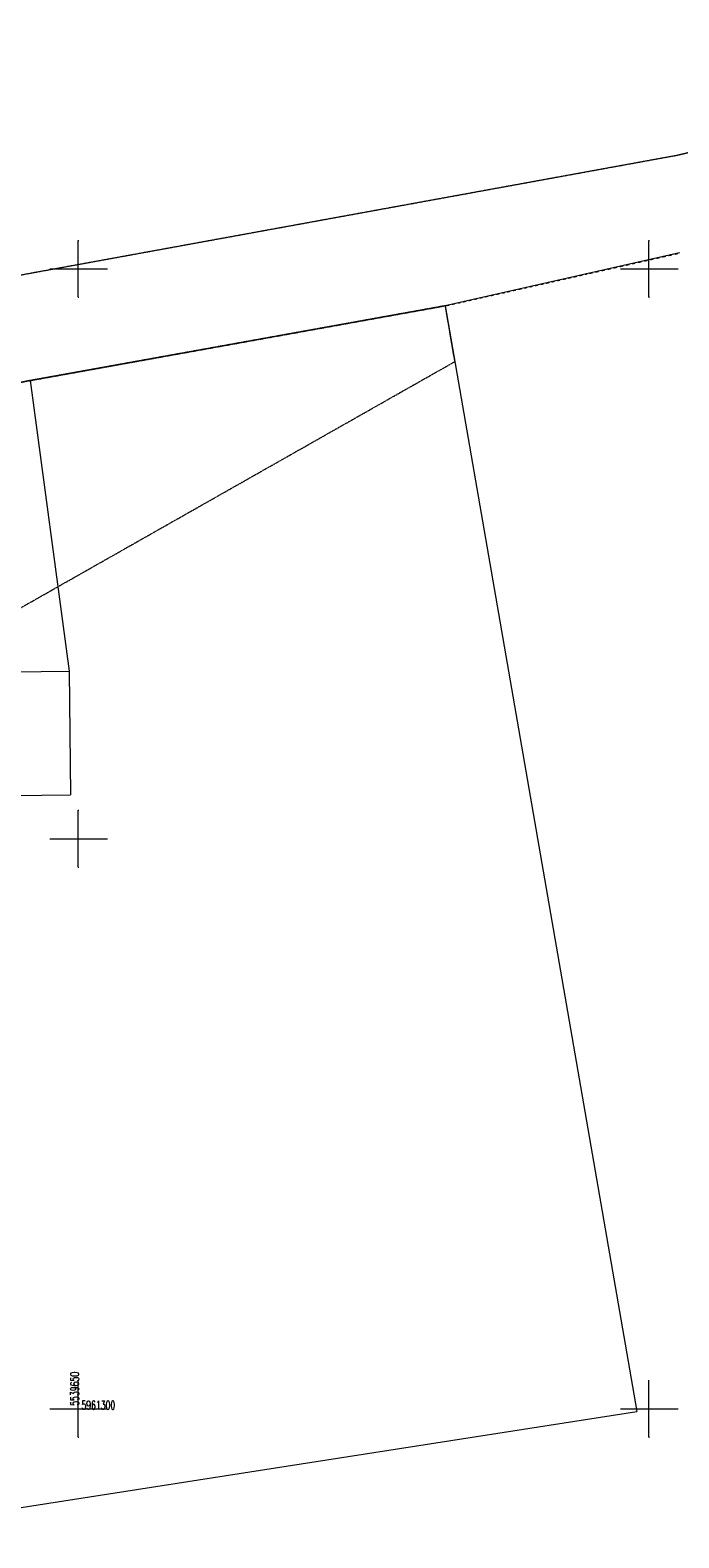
# Model space of a CAD drawing. Extents: x -280518 to 406552, y -27905 to 3675735.
# Tile 62 of 68: x -68054 to -11218, y 63305 to 195562. Entities that reach past the tile are written whole.
import ezdxf

# ---------------------------------------------------------------- set-up
doc = ezdxf.new("R2010")
doc.units = 0
doc.header["$MEASUREMENT"] = 0
doc.linetypes.add('L_0_03', pattern=[1, 0.5, -0.5])
for name, color, linetype, lineweight in [('0_Nr_Pióra__7', 7, 'Continuous', 13), ('opios_Nr_Pióra__7', 7, 'Continuous', 13), ('Wstawianie_ramki_sekcyjnej_z_opisem_Nr_Pióra__7', 7, 'Continuous', 13)]:
    doc.layers.add(name, color=color, linetype=linetype, lineweight=lineweight)
for name, color, linetype, lineweight, true_color in [('217_kontur_klasyfikacyjny_Nr_Pióra__3', 7, 'Continuous', 13, 0xff6600), ('218_kontur_uzytku_gruntowego_Nr_Pióra__3', 7, 'Continuous', 13, 0xff6600), ('219_dzialka_ewidencyjna_Nr_Pióra__96', 7, 'Continuous', 13, 0x00d59f)]:
    doc.layers.add(name, color=color, linetype=linetype, lineweight=lineweight, true_color=true_color)
doc.styles.add('GENERATED_STYLE_9', font='Simplex.shx', dxfattribs={"bigfont": 'BIGFONT.SHX'})

msp = doc.modelspace()

# ---------------------------------------------------------------- linework, layer by layer
at = {"layer": '0_Nr_Pióra__7', "linetype": 'Continuous'}
for p, q in [((-63838, 177125), (-63788, 177125)), ((-13838, 177125), (-13788, 177125)), ((-66338, 174625), (-66288, 174625)), ((-61338, 174625), (-61288, 174625)), ((-16338, 174625), (-16288, 174625)), ((-11338, 174625), (-11288, 174625)), ((-19288, 174175), (-19238, 174175)), ((-63838, 172125), (-63788, 172125)), ((-13838, 172125), (-13788, 172125)), ((-30838, 166495), (-30788, 166495)), ((-65638, 146735), (-65588, 146735)), ((-63838, 127125), (-63788, 127125)), ((-66338, 124625), (-66288, 124625)), ((-61338, 124625), (-61288, 124625)), ((-63838, 122125), (-63788, 122125)), ((-63838, 77125), (-63788, 77125)), ((-66338, 74625), (-66288, 74625)), ((-61338, 74625), (-61288, 74625)), ((-16338, 74625), (-16288, 74625)), ((-11338, 74625), (-11288, 74625)), ((-63838, 72125), (-63788, 72125)), ((-13838, 72125), (-13788, 72125))]:
    msp.add_line(p, q, dxfattribs=at)
at = {"layer": '217_kontur_klasyfikacyjny_Nr_Pióra__3', "linetype": 'L_0_03', "flags": 128}
for points in [[(-31678, 171385), (-68048, 164825)], [(-30838, 166495), (-31678, 171385)], [(-65638, 146735), (-30838, 166495)], [(-68048, 164825), (-82358, 162245)], [(-78968, 139165), (-65638, 146735)]]:
    msp.add_lwpolyline(points, dxfattribs=at)
at = {"layer": '218_kontur_uzytku_gruntowego_Nr_Pióra__3', "linetype": 'L_0_03', "flags": 128}
for points in [[(20392, 192035), (-11428, 184555)], [(-11428, 184555), (-92058, 169835)], [(-19288, 174175), (-11148, 176015)], [(-31678, 171385), (-19288, 174175)], [(-31678, 171385), (-68048, 164825)], [(-68048, 164825), (-31678, 171385)], [(-30838, 166495), (-31678, 171385)], [(-65638, 146735), (-30838, 166495)], [(-68048, 164825), (-82358, 162245)], [(-82358, 162245), (-68048, 164825)], [(-78968, 139165), (-65638, 146735)]]:
    msp.add_lwpolyline(points, dxfattribs=at)
at = {"layer": '219_dzialka_ewidencyjna_Nr_Pióra__96', "linetype": 'Continuous', "flags": 128}
for points in [[(130462, 217915), (-11428, 184555)], [(-11428, 184555), (-92058, 169835)], [(-11148, 176015), (-31678, 171385)], [(-31678, 171385), (-68048, 164825)], [(-31678, 171385), (-14908, 74395)], [(-136418, 152485), (-68048, 164825)], [(-68048, 164825), (-64648, 139335)], [(-106548, 138825), (-64648, 139335)], [(-64648, 139335), (-64518, 128485)], [(-107078, 127975), (-64518, 128485)], [(-85918, 63305), (-14908, 74395)]]:
    msp.add_lwpolyline(points, dxfattribs=at)
at = {"layer": 'Wstawianie_ramki_sekcyjnej_z_opisem_Nr_Pióra__7', "linetype": 'Continuous', "flags": 128}
for points in [[(-63838, 172125), (-63838, 177125)], [(-63838, 172125), (-63838, 177125)], [(-13838, 172125), (-13838, 177125)], [(-13838, 172125), (-13838, 177125)], [(-66338, 174625), (-61338, 174625)], [(-66338, 174625), (-61338, 174625)], [(-16338, 174625), (-11338, 174625)], [(-16338, 174625), (-11338, 174625)], [(-63838, 122125), (-63838, 127125)], [(-63838, 122125), (-63838, 127125)], [(-66338, 124625), (-61338, 124625)], [(-66338, 124625), (-61338, 124625)], [(-63838, 72125), (-63838, 77125)], [(-63838, 72125), (-63838, 77125)], [(-13838, 72125), (-13838, 77125)], [(-13838, 72125), (-13838, 77125)], [(-66338, 74625), (-61338, 74625)], [(-66338, 74625), (-61338, 74625)], [(-16338, 74625), (-11338, 74625)], [(-16338, 74625), (-11338, 74625)]]:
    msp.add_lwpolyline(points, dxfattribs=at)

# ---------------------------------------------------------------- texts
at = {"layer": 'opios_Nr_Pióra__7', "linetype": 'Continuous', "insert": (-63780, 74896), "char_height": 750, "attachment_point": 7, "rotation": 90, "style": 'GENERATED_STYLE_9'}
msp.add_mtext('{\\W0.660000x;5539650}', dxfattribs=at)
at = {"layer": 'opios_Nr_Pióra__7', "linetype": 'Continuous', "insert": (-63567, 74568), "char_height": 750, "attachment_point": 7, "style": 'GENERATED_STYLE_9'}
msp.add_mtext('{\\W0.660000x;5961300}', dxfattribs=at)

doc.saveas('drawing.dxf')
